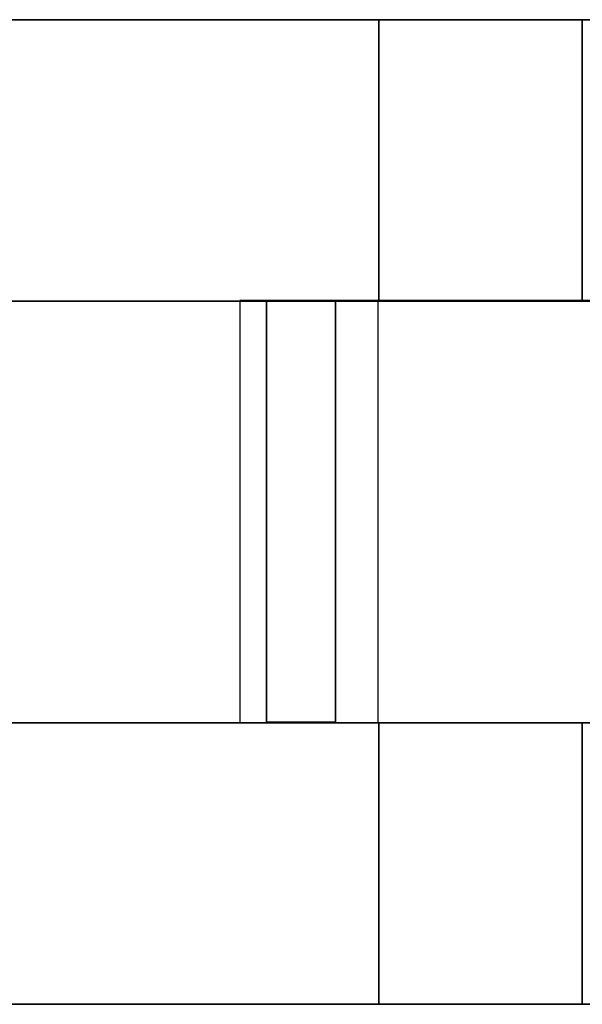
# Model space of a CAD drawing. Header units: millimetres. Extents: x -35 to 33166, y -35 to 31591.
# Tile 51 of 100: x 5687 to 5890, y 1653 to 2009. Entities that reach past the tile are written whole.
import ezdxf

# ---------------------------------------------------------------- set-up
doc = ezdxf.new("R2010")
doc.units = ezdxf.units.MM
doc.header["$LTSCALE"] = 25.4
doc.layers.get('0').update_dxf_attribs({"true_color": 0xffffff})
for name, color, linetype, true_color in [('end caps & lintels', 7, 'Continuous', 0xffa500), ('ICF - L1', 7, 'Continuous', 0xb4b464), ('ICF - L2', 7, 'Continuous', 0x64ff64)]:
    doc.layers.add(name, color=color, linetype=linetype, true_color=true_color)

# ---------------------------------------------------------------- blocks, each defined once
blk = doc.blocks.new('GF-WG03_LeftCap_6in_#1')
for p, q in [((0, 152.4), (0, 0)), ((50, 152.4), (0, 152.4)), ((50, 152.4, 457.2), (0, 152.4, 457.2)), ((0, 152.4, 457.2), (0, 0, 457.2)), ((0, 152.4), (0, 152.4, 457.2)), ((50, 0), (50, 152.4)), ((50, 0, 457.2), (50, 152.4, 457.2)), ((50, 152.4), (50, 152.4, 457.2)), ((0, 0), (50, 0)), ((0, 0, 457.2), (50, 0, 457.2)), ((0, 0), (0, 0, 457.2)), ((50, 0), (50, 0, 457.2))]:
    blk.add_line(p, q)
blk = doc.blocks.new('GF-WG03_LeftCap_6in_#2')
for p, q in [((0, 152.4), (0, 0)), ((50, 152.4), (0, 152.4)), ((50, 152.4, 457.2), (0, 152.4, 457.2)), ((0, 152.4, 457.2), (0, 0, 457.2)), ((0, 152.4), (0, 152.4, 457.2)), ((50, 0), (50, 152.4)), ((50, 0, 457.2), (50, 152.4, 457.2)), ((50, 152.4), (50, 152.4, 457.2)), ((0, 0), (50, 0)), ((0, 0, 457.2), (50, 0, 457.2)), ((0, 0), (0, 0, 457.2)), ((50, 0), (50, 0, 457.2))]:
    blk.add_line(p, q)
blk = doc.blocks.new('GF-WG03_LeftCap_6in_#3')
for p, q in [((0, 152.4), (0, 0)), ((50, 152.4), (0, 152.4)), ((50, 152.4, 457.2), (0, 152.4, 457.2)), ((0, 152.4, 457.2), (0, 0, 457.2)), ((0, 152.4), (0, 152.4, 457.2)), ((50, 0), (50, 152.4)), ((50, 0, 457.2), (50, 152.4, 457.2)), ((50, 152.4), (50, 152.4, 457.2)), ((0, 0), (50, 0)), ((0, 0, 457.2), (50, 0, 457.2)), ((0, 0), (0, 0, 457.2)), ((50, 0), (50, 0, 457.2))]:
    blk.add_line(p, q)
blk = doc.blocks.new('GF-WG03_LeftCap_6in_#4')
for p, q in [((0, 152.4), (0, 0)), ((50, 152.4), (0, 152.4)), ((50, 152.4, 457.2), (0, 152.4, 457.2)), ((0, 152.4, 457.2), (0, 0, 457.2)), ((0, 152.4), (0, 152.4, 457.2)), ((50, 0), (50, 152.4)), ((50, 0, 457.2), (50, 152.4, 457.2)), ((50, 152.4), (50, 152.4, 457.2)), ((0, 0), (50, 0)), ((0, 0, 457.2), (50, 0, 457.2)), ((0, 0), (0, 0, 457.2)), ((50, 0), (50, 0, 457.2))]:
    blk.add_line(p, q)
blk = doc.blocks.new('GF-WG03_LeftCap_6in_#5')
for p, q in [((0, 152.4), (0, 0)), ((50, 152.4), (0, 152.4)), ((50, 152.4, 271.2), (0, 152.4, 271.2)), ((0, 152.4, 271.2), (0, 0, 271.2)), ((0, 152.4), (0, 152.4, 271.2)), ((50, 0), (50, 152.4)), ((50, 0, 271.2), (50, 152.4, 271.2)), ((50, 152.4), (50, 152.4, 271.2)), ((0, 0), (50, 0)), ((0, 0, 271.2), (50, 0, 271.2)), ((0, 0), (0, 0, 271.2)), ((50, 0), (50, 0, 271.2))]:
    blk.add_line(p, q)
blk = doc.blocks.new('GF-WG03_HeadLintel_6in_#1')
for p, q in [((0, 152.4), (0, 0)), ((785, 152.4), (0, 152.4)), ((785, 152.4, 63), (0, 152.4, 63)), ((0, 152.4, 63), (0, 0, 63)), ((0, 152.4), (0, 152.4, 63)), ((0, 0), (785, 0)), ((0, 0, 63), (785, 0, 63)), ((0, 0), (0, 0, 63))]:
    blk.add_line(p, q)
blk = doc.blocks.new('GF-WG03_SillLintel_6in_#1')
for p, q in [((0, 152.4), (0, 0)), ((785, 152.4), (0, 152.4)), ((785, 152.4, 63), (0, 152.4, 63)), ((0, 152.4, 63), (0, 0, 63)), ((0, 152.4), (0, 152.4, 63)), ((0, 0), (785, 0)), ((0, 0, 63), (785, 0, 63)), ((0, 0), (0, 0, 63))]:
    blk.add_line(p, q)
blk = doc.blocks.new('FF-WF02_LeftCap_6in_#1')
for p, q in [((0, 152.4), (0, 0)), ((50, 152.4), (0, 152.4)), ((50, 152.4, 457.2), (0, 152.4, 457.2)), ((0, 152.4, 457.2), (0, 0, 457.2)), ((0, 152.4), (0, 152.4, 457.2)), ((50, 0), (50, 152.4)), ((50, 0, 457.2), (50, 152.4, 457.2)), ((50, 152.4), (50, 152.4, 457.2)), ((0, 0), (50, 0)), ((0, 0, 457.2), (50, 0, 457.2)), ((0, 0), (0, 0, 457.2)), ((50, 0), (50, 0, 457.2))]:
    blk.add_line(p, q)
blk = doc.blocks.new('FF-WF02_LeftCap_6in_#2')
for p, q in [((0, 152.4), (0, 0)), ((50, 152.4), (0, 152.4)), ((50, 152.4, 457.2), (0, 152.4, 457.2)), ((0, 152.4, 457.2), (0, 0, 457.2)), ((0, 152.4), (0, 152.4, 457.2)), ((50, 0), (50, 152.4)), ((50, 0, 457.2), (50, 152.4, 457.2)), ((50, 152.4), (50, 152.4, 457.2)), ((0, 0), (50, 0)), ((0, 0, 457.2), (50, 0, 457.2)), ((0, 0), (0, 0, 457.2)), ((50, 0), (50, 0, 457.2))]:
    blk.add_line(p, q)
blk = doc.blocks.new('FF-WF02_LeftCap_6in_#3')
for p, q in [((0, 152.4), (0, 0)), ((50, 152.4), (0, 152.4)), ((50, 152.4, 360.6), (0, 152.4, 360.6)), ((0, 152.4, 360.6), (0, 0, 360.6)), ((0, 152.4), (0, 152.4, 360.6)), ((50, 0), (50, 152.4)), ((50, 0, 360.6), (50, 152.4, 360.6)), ((50, 152.4), (50, 152.4, 360.6)), ((0, 0), (50, 0)), ((0, 0, 360.6), (50, 0, 360.6)), ((0, 0), (0, 0, 360.6)), ((50, 0), (50, 0, 360.6))]:
    blk.add_line(p, q)
blk = doc.blocks.new('FF-WF02_HeadLintel_6in_#1')
for p, q in [((0, 152.4), (0, 0)), ((785, 152.4), (0, 152.4)), ((785, 152.4, 63), (0, 152.4, 63)), ((0, 152.4, 63), (0, 0, 63)), ((0, 152.4), (0, 152.4, 63)), ((0, 0), (785, 0)), ((0, 0, 63), (785, 0, 63)), ((0, 0), (0, 0, 63))]:
    blk.add_line(p, q)
blk = doc.blocks.new('FF-WF02_SillLintel_6in_#1')
for p, q in [((0, 152.4), (0, 0)), ((785, 152.4), (0, 152.4)), ((785, 152.4, 63), (0, 152.4, 63)), ((0, 152.4, 63), (0, 0, 63)), ((0, 152.4), (0, 152.4, 63)), ((0, 0), (785, 0)), ((0, 0, 63), (785, 0, 63)), ((0, 0), (0, 0, 63))]:
    blk.add_line(p, q)
blk = doc.blocks.new('6XR35_90_C_Web')
for p, q in [((-76.07, -46.84, -12.5), (-76.07, 46.84, -12.5)), ((-76.07, 46.84, -12.5), (76.07, 46.84, -12.5)), ((76.07, 46.84, 12.5), (-76.07, 46.84, 12.5)), ((-76.07, 46.84, 12.5), (-76.07, -46.84, 12.5)), ((-76.07, 46.84, -12.5), (-76.07, 46.84, 12.5)), ((76.07, 46.84, -12.5), (76.07, -46.84, -12.5)), ((76.07, -46.84, 12.5), (76.07, 46.84, 12.5)), ((76.07, 46.84, 12.5), (76.07, 46.84, -12.5)), ((76.07, -46.84, -12.5), (-76.07, -46.84, -12.5)), ((-76.07, -46.84, 12.5), (76.07, -46.84, 12.5)), ((-76.07, -46.84, 12.5), (-76.07, -46.84, -12.5)), ((76.07, -46.84, -12.5), (76.07, -46.84, 12.5))]:
    blk.add_line(p, q)
blk = doc.blocks.new('Group7836')
for p, q in [((-1092.2, -254, 0), (-1092.2, -355.6, 0)), ((-1092.2, -355.6, 457.2), (-1092.2, -254, 457.2)), ((-1092.2, -254, 457.2), (-1092.2, -254, 0)), ((-1092.2, -254, 0), (-254, -254, 0)), ((-1092.2, -254, 457.2), (-254, -254, 457.2)), ((-1092.2, -355.6, 0), (-1092.2, -355.6, 457.2)), ((-355.6, -355.6, 0), (-1092.2, -355.6, 0)), ((-355.6, -355.6, 457.2), (-1092.2, -355.6, 457.2))]:
    blk.add_line(p, q)
blk = doc.blocks.new('Group7837')
for p, q in [((-1092.2, 0, 0), (-1092.2, -101.6, 0)), ((-1092.2, -101.6, 457.2), (-1092.2, 0, 457.2)), ((-1092.2, 0, 457.2), (-1092.2, 0, 0)), ((-1092.2, 0, 457.2), (0, 0, 457.2)), ((-1092.2, 0, 0), (0, 0, 0)), ((-1092.2, -101.6, 0), (-1092.2, -101.6, 457.2)), ((-227.79, -101.6, 0), (-1092.2, -101.6, 0)), ((-227.79, -101.6, 457.2), (-1092.2, -101.6, 457.2))]:
    blk.add_line(p, q)
blk = doc.blocks.new('6XR35_90_C_MSG#29')
for name in ['Group7837', 'Group7836']:
    blk.add_blockref(name, (0, 0))
at = {"extrusion": (1, -1.02405e-15, -1.15708e-14)}
blk.add_blockref('6XR35_90_C_Web', (-177.67, 97.84, -990.6), dxfattribs=at)
at = {"extrusion": (1, -1.02405e-15, 1.15708e-14)}
blk.add_blockref('6XR35_90_C_Web', (-177.67, 358.96, -990.6), dxfattribs=at)
blk = doc.blocks.new('Group8503')
for p, q in [((-1018.74, -355.6, 457.2), (-1018.74, -254, 457.2)), ((-1018.74, -254, 457.2), (-1018.74, -254, 0)), ((-1018.74, -254, 0), (-1018.74, -355.6, 0)), ((-1018.74, -254, 0), (-254, -254, 0)), ((-1018.74, -254, 457.2), (-254, -254, 457.2)), ((-1018.74, -355.6, 0), (-1018.74, -355.6, 457.2)), ((-1018.74, -355.6, 0), (-355.6, -355.6, 0)), ((-1018.74, -355.6, 457.2), (-355.6, -355.6, 457.2))]:
    blk.add_line(p, q)
blk = doc.blocks.new('Group8504')
for p, q in [((-1018.74, 0, 0), (-1018.74, -101.6, 0)), ((-1018.74, -101.6, 457.2), (-1018.74, 0, 457.2)), ((-1018.74, 0, 457.2), (-1018.74, 0, 0)), ((-1018.74, 0, 457.2), (0, 0, 457.2)), ((-1018.74, 0, 0), (0, 0, 0)), ((-1018.74, -101.6, 0), (-1018.74, -101.6, 457.2)), ((-1018.74, -101.6, 0), (-227.79, -101.6, 0)), ((-1018.74, -101.6, 457.2), (-227.79, -101.6, 457.2))]:
    blk.add_line(p, q)
blk = doc.blocks.new('6XR35_90_C_MSG#100')
for name in ['Group8504', 'Group8503']:
    blk.add_blockref(name, (0, 0))
blk = doc.blocks.new('Group#1511')
for p, q in [((-1018.74, -355.6, 457.2), (-1018.74, -254, 457.2)), ((-1018.74, -254, 457.2), (-1018.74, -254, 0)), ((-1018.74, -254, 0), (-1018.74, -355.6, 0)), ((-1018.74, -254, 0), (-254, -254, 0)), ((-1018.74, -254, 457.2), (-254, -254, 457.2)), ((-1018.74, -355.6, 0), (-1018.74, -355.6, 457.2)), ((-1018.74, -355.6, 0), (-355.6, -355.6, 0)), ((-1018.74, -355.6, 457.2), (-355.6, -355.6, 457.2))]:
    blk.add_line(p, q)
blk = doc.blocks.new('Group#1512')
for p, q in [((-1018.74, -101.6, 457.2), (-1018.74, 0, 457.2)), ((-1018.74, 0, 457.2), (-1018.74, 0, 0)), ((-1018.74, 0, 0), (-1018.74, -101.6, 0)), ((-1018.74, 0, 0), (0, 0, 0)), ((-1018.74, 0, 457.2), (0, 0, 457.2)), ((-1018.74, -101.6, 0), (-1018.74, -101.6, 457.2)), ((-1018.74, -101.6, 0), (-227.79, -101.6, 0)), ((-1018.74, -101.6, 457.2), (-227.79, -101.6, 457.2))]:
    blk.add_line(p, q)
blk = doc.blocks.new('6XR35_90_C_MSG#171')
for name in ['Group#1512', 'Group#1511']:
    blk.add_blockref(name, (0, 0))
blk = doc.blocks.new('Group#3564')
for p, q in [((-1092.2, -355.6, 181.8), (-1092.2, -254, 181.8)), ((-1092.2, -254, 181.8), (-1018.74, -254, 181.8)), ((-1092.2, -355.6, 457.2), (-1092.2, -254, 457.2)), ((-1092.2, -254, 181.8), (-1092.2, -254, 457.2)), ((-1092.2, -254, 457.2), (-254, -254, 457.2)), ((-1018.74, -355.6, 181.8), (-1018.74, -254, 181.8)), ((-1018.74, -254, 181.8), (-1018.74, -254, 0)), ((-1018.74, -254, 0), (-1018.74, -355.6, 0)), ((-1018.74, -254, 0), (-254, -254, 0)), ((-1018.74, -355.6, 181.8), (-1092.2, -355.6, 181.8)), ((-355.6, -355.6, 457.2), (-1092.2, -355.6, 457.2)), ((-1092.2, -355.6, 457.2), (-1092.2, -355.6, 181.8)), ((-1018.74, -355.6, 0), (-1018.74, -355.6, 181.8)), ((-1018.74, -355.6, 0), (-355.6, -355.6, 0))]:
    blk.add_line(p, q)
blk = doc.blocks.new('Group#3565')
for p, q in [((-1092.2, -101.6, 181.8), (-1092.2, 0, 181.8)), ((-1092.2, 0, 181.8), (-1018.74, 0, 181.8)), ((-1092.2, 0, 181.8), (-1092.2, 0, 457.2)), ((-1092.2, 0, 457.2), (0, 0, 457.2)), ((-1092.2, -101.6, 457.2), (-1092.2, 0, 457.2)), ((-1018.74, -101.6, 181.8), (-1018.74, 0, 181.8)), ((-1018.74, 0, 181.8), (-1018.74, 0, 0)), ((-1018.74, 0, 0), (-1018.74, -101.6, 0)), ((-1018.74, 0, 0), (0, 0, 0)), ((-1018.74, -101.6, 181.8), (-1092.2, -101.6, 181.8)), ((-227.79, -101.6, 457.2), (-1092.2, -101.6, 457.2)), ((-1092.2, -101.6, 457.2), (-1092.2, -101.6, 181.8)), ((-1018.74, -101.6, 0), (-1018.74, -101.6, 181.8)), ((-1018.74, -101.6, 0), (-227.79, -101.6, 0))]:
    blk.add_line(p, q)
blk = doc.blocks.new('6XR35_90_C_MSG#240')
for name in ['Group#3565', 'Group#3564']:
    blk.add_blockref(name, (0, 0))
at = {"extrusion": (1, -1.02405e-15, 1.15708e-14)}
blk.add_blockref('6XR35_90_C_Web', (-177.67, 358.96, -990.6), dxfattribs=at)
blk = doc.blocks.new('Group4261')
for p, q in [((-101.6, 659.275, 457.2), (-101.6, 0, 457.2)), ((-101.6, 659.275), (-101.6, 0)), ((0, 0), (0, 659.275)), ((0, 659.275, 457.2), (0, 0, 457.2))]:
    blk.add_line(p, q)
blk = doc.blocks.new('Group4262')
for p, q in [((-355.6, 0, 457.2), (-355.6, 659.275, 457.2)), ((-355.6, 659.275), (-355.6, 0)), ((-254, 0, 457.2), (-254, 659.275, 457.2)), ((-254, 0), (-254, 659.275))]:
    blk.add_line(p, q)
blk = doc.blocks.new('Group4265')
for p, q in [((-101.6, 317.3, 51), (-253.75, 317.3, 51)), ((-253.75, 317.3, 51), (-253.75, 317.3, 144.68)), ((-253.75, 317.3, 144.68), (-101.6, 317.3, 144.68)), ((-253.75, 292.3, 51), (-253.75, 317.3, 51)), ((-253.75, 317.3, 144.68), (-253.75, 292.3, 144.68)), ((-101.6, 317.3, 144.68), (-101.6, 317.3, 51)), ((-101.6, 317.3, 51), (-101.6, 292.3, 51)), ((-101.6, 292.3, 144.68), (-101.6, 317.3, 144.68)), ((-101.6, 292.3, 144.68), (-253.75, 292.3, 144.68)), ((-253.75, 292.3, 144.68), (-253.75, 292.3, 51)), ((-253.75, 292.3, 51), (-101.6, 292.3, 51)), ((-101.6, 292.3, 51), (-101.6, 292.3, 144.68))]:
    blk.add_line(p, q)
blk = doc.blocks.new('Group4266')
for p, q in [((-101.6, 317.3, 312.12), (-253.75, 317.3, 312.12)), ((-253.75, 317.3, 312.12), (-253.75, 317.3, 405.8)), ((-253.75, 317.3, 405.8), (-101.6, 317.3, 405.8)), ((-253.75, 292.3, 312.12), (-253.75, 317.3, 312.12)), ((-253.75, 317.3, 405.8), (-253.75, 292.3, 405.8)), ((-101.6, 317.3, 405.8), (-101.6, 317.3, 312.12)), ((-101.6, 317.3, 312.12), (-101.6, 292.3, 312.12)), ((-101.6, 292.3, 405.8), (-101.6, 317.3, 405.8)), ((-101.6, 292.3, 405.8), (-253.75, 292.3, 405.8)), ((-253.75, 292.3, 405.8), (-253.75, 292.3, 312.12)), ((-253.75, 292.3, 312.12), (-101.6, 292.3, 312.12)), ((-101.6, 292.3, 312.12), (-101.6, 292.3, 405.8))]:
    blk.add_line(p, q)
blk = doc.blocks.new('6XR35_96_S_CUT_26_0')
for name in ['Group4262', 'Group4261', 'Group4265', 'Group4266']:
    blk.add_blockref(name, (0, 0))
blk = doc.blocks.new('Group8293')
for p, q in [((-101.6, 659.28, 367.8), (-101.6, 332.94, 367.8)), ((-101.6, 0, 0), (-101.6, 659.28, 0)), ((0, 332.94, 367.8), (0, 659.28, 367.8)), ((0, 0, 0), (0, 659.28, 0)), ((-101.6, 332.94, 457.2), (0, 332.94, 457.2)), ((0, 332.94, 367.8), (-101.6, 332.94, 367.8)), ((-101.6, 332.94, 367.8), (-101.6, 332.94, 457.2)), ((-101.6, 0, 457.2), (-101.6, 332.94, 457.2)), ((0, 332.94, 457.2), (0, 332.94, 367.8)), ((0, 0, 457.2), (0, 332.94, 457.2))]:
    blk.add_line(p, q)
blk = doc.blocks.new('Group8294')
for p, q in [((-355.6, 659.28, 367.8), (-355.6, 332.94, 367.8)), ((-355.6, 0, 0), (-355.6, 659.28, 0)), ((-254, 332.94, 367.8), (-254, 659.28, 367.8)), ((-254, 0, 0), (-254, 659.28, 0)), ((-355.6, 332.94, 457.2), (-254, 332.94, 457.2)), ((-254, 332.94, 367.8), (-355.6, 332.94, 367.8)), ((-355.6, 332.94, 367.8), (-355.6, 332.94, 457.2)), ((-355.6, 0, 457.2), (-355.6, 332.94, 457.2)), ((-254, 332.94, 457.2), (-254, 332.94, 367.8)), ((-254, 0, 457.2), (-254, 332.94, 457.2))]:
    blk.add_line(p, q)
blk = doc.blocks.new('Group8296')
for p, q in [((-101.6, 317.3, 51), (-253.75, 317.3, 51)), ((-253.75, 317.3, 51), (-253.75, 317.3, 144.68)), ((-253.75, 317.3, 144.68), (-101.6, 317.3, 144.68)), ((-253.75, 292.3, 51), (-253.75, 317.3, 51)), ((-253.75, 317.3, 144.68), (-253.75, 292.3, 144.68)), ((-101.6, 317.3, 144.68), (-101.6, 317.3, 51)), ((-101.6, 317.3, 51), (-101.6, 292.3, 51)), ((-101.6, 292.3, 144.68), (-101.6, 317.3, 144.68)), ((-101.6, 292.3, 144.68), (-253.75, 292.3, 144.68)), ((-253.75, 292.3, 144.68), (-253.75, 292.3, 51)), ((-253.75, 292.3, 51), (-101.6, 292.3, 51)), ((-101.6, 292.3, 51), (-101.6, 292.3, 144.68))]:
    blk.add_line(p, q)
blk = doc.blocks.new('6XR35_96_S_CUT_26_0_MSG')
for name in ['Group8294', 'Group8293', 'Group8296']:
    blk.add_blockref(name, (0, 0))
blk = doc.blocks.new('Group8766')
for p, q in [((-101.6, 332.94, 0), (-101.6, 332.94, 457.2)), ((-101.6, 332.94, 457.2), (0, 332.94, 457.2)), ((0, 332.94, 0), (-101.6, 332.94, 0)), ((-101.6, 0, 0), (-101.6, 332.94, 0)), ((-101.6, 0, 457.2), (-101.6, 332.94, 457.2)), ((0, 332.94, 457.2), (0, 332.94, 0)), ((0, 0, 0), (0, 332.94, 0)), ((0, 0, 457.2), (0, 332.94, 457.2)), ((-101.6, 0, 0), (0, 0, 0)), ((0, 0, 457.2), (-101.6, 0, 457.2)), ((-101.6, 0, 457.2), (-101.6, 0, 0)), ((0, 0, 457.2), (0, 0, 0))]:
    blk.add_line(p, q)
blk = doc.blocks.new('Group8767')
for p, q in [((-355.6, 332.94, 0), (-355.6, 332.94, 457.2)), ((-355.6, 332.94, 457.2), (-254, 332.94, 457.2)), ((-254, 332.94, 0), (-355.6, 332.94, 0)), ((-355.6, 0, 0), (-355.6, 332.94, 0)), ((-355.6, 0, 457.2), (-355.6, 332.94, 457.2)), ((-254, 332.94, 457.2), (-254, 332.94, 0)), ((-254, 0, 0), (-254, 332.94, 0)), ((-254, 0, 457.2), (-254, 332.94, 457.2)), ((-355.6, 0, 0), (-254, 0, 0)), ((-254, 0, 457.2), (-355.6, 0, 457.2)), ((-355.6, 0, 457.2), (-355.6, 0, 0)), ((-254, 0, 457.2), (-254, 0, 0))]:
    blk.add_line(p, q)
blk = doc.blocks.new('Group8770')
for p, q in [((-101.6, 114.1, 51), (-253.75, 114.1, 51)), ((-253.75, 114.1, 51), (-253.75, 114.1, 144.68)), ((-253.75, 114.1, 144.68), (-101.6, 114.1, 144.68)), ((-253.75, 89.1, 51), (-253.75, 114.1, 51)), ((-253.75, 114.1, 144.68), (-253.75, 89.1, 144.68)), ((-101.6, 114.1, 144.68), (-101.6, 114.1, 51)), ((-101.6, 114.1, 51), (-101.6, 89.1, 51)), ((-101.6, 89.1, 144.68), (-101.6, 114.1, 144.68)), ((-101.6, 89.1, 144.68), (-253.75, 89.1, 144.68)), ((-253.75, 89.1, 144.68), (-253.75, 89.1, 51)), ((-253.75, 89.1, 51), (-101.6, 89.1, 51)), ((-101.6, 89.1, 51), (-101.6, 89.1, 144.68))]:
    blk.add_line(p, q)
blk = doc.blocks.new('Group8771')
for p, q in [((-101.6, 114.1, 312.12), (-253.75, 114.1, 312.12)), ((-253.75, 114.1, 312.12), (-253.75, 114.1, 405.8)), ((-253.75, 114.1, 405.8), (-101.6, 114.1, 405.8)), ((-253.75, 89.1, 312.12), (-253.75, 114.1, 312.12)), ((-253.75, 114.1, 405.8), (-253.75, 89.1, 405.8)), ((-101.6, 114.1, 405.8), (-101.6, 114.1, 312.12)), ((-101.6, 114.1, 312.12), (-101.6, 89.1, 312.12)), ((-101.6, 89.1, 405.8), (-101.6, 114.1, 405.8)), ((-101.6, 89.1, 405.8), (-253.75, 89.1, 405.8)), ((-253.75, 89.1, 405.8), (-253.75, 89.1, 312.12)), ((-253.75, 89.1, 312.12), (-101.6, 89.1, 312.12)), ((-101.6, 89.1, 312.12), (-101.6, 89.1, 405.8))]:
    blk.add_line(p, q)
blk = doc.blocks.new('6XR35_96_S_CUT_26_0_MSG#2')
for name in ['Group8767', 'Group8766', 'Group8770', 'Group8771']:
    blk.add_blockref(name, (0, 0))
blk = doc.blocks.new('Group#3460')
for p, q in [((-101.6, 332.94, 0), (-101.6, 332.94, 457.2)), ((-101.6, 332.94, 457.2), (0, 332.94, 457.2)), ((0, 332.94, 0), (-101.6, 332.94, 0)), ((-101.6, 0, 0), (-101.6, 332.94, 0)), ((-101.6, 0, 457.2), (-101.6, 332.94, 457.2)), ((0, 332.94, 457.2), (0, 332.94, 0)), ((0, 0, 0), (0, 332.94, 0)), ((0, 0, 457.2), (0, 332.94, 457.2)), ((-101.6, 0, 0), (0, 0, 0)), ((0, 0, 457.2), (-101.6, 0, 457.2)), ((-101.6, 0, 457.2), (-101.6, 0, 0)), ((0, 0, 457.2), (0, 0, 0))]:
    blk.add_line(p, q)
blk = doc.blocks.new('Group#3461')
for p, q in [((-355.6, 332.94, 0), (-355.6, 332.94, 457.2)), ((-355.6, 332.94, 457.2), (-254, 332.94, 457.2)), ((-254, 332.94, 0), (-355.6, 332.94, 0)), ((-355.6, 0, 0), (-355.6, 332.94, 0)), ((-355.6, 0, 457.2), (-355.6, 332.94, 457.2)), ((-254, 332.94, 457.2), (-254, 332.94, 0)), ((-254, 0, 0), (-254, 332.94, 0)), ((-254, 0, 457.2), (-254, 332.94, 457.2)), ((-355.6, 0, 0), (-254, 0, 0)), ((-254, 0, 457.2), (-355.6, 0, 457.2)), ((-355.6, 0, 457.2), (-355.6, 0, 0)), ((-254, 0, 457.2), (-254, 0, 0))]:
    blk.add_line(p, q)
blk = doc.blocks.new('Group#3464')
for p, q in [((-101.6, 114.1, 51), (-253.75, 114.1, 51)), ((-253.75, 114.1, 51), (-253.75, 114.1, 144.68)), ((-253.75, 114.1, 144.68), (-101.6, 114.1, 144.68)), ((-253.75, 89.1, 51), (-253.75, 114.1, 51)), ((-253.75, 114.1, 144.68), (-253.75, 89.1, 144.68)), ((-101.6, 114.1, 144.68), (-101.6, 114.1, 51)), ((-101.6, 114.1, 51), (-101.6, 89.1, 51)), ((-101.6, 89.1, 144.68), (-101.6, 114.1, 144.68)), ((-101.6, 89.1, 144.68), (-253.75, 89.1, 144.68)), ((-253.75, 89.1, 144.68), (-253.75, 89.1, 51)), ((-253.75, 89.1, 51), (-101.6, 89.1, 51)), ((-101.6, 89.1, 51), (-101.6, 89.1, 144.68))]:
    blk.add_line(p, q)
blk = doc.blocks.new('Group#3465')
for p, q in [((-101.6, 114.1, 312.12), (-253.75, 114.1, 312.12)), ((-253.75, 114.1, 312.12), (-253.75, 114.1, 405.8)), ((-253.75, 114.1, 405.8), (-101.6, 114.1, 405.8)), ((-253.75, 89.1, 312.12), (-253.75, 114.1, 312.12)), ((-253.75, 114.1, 405.8), (-253.75, 89.1, 405.8)), ((-101.6, 114.1, 405.8), (-101.6, 114.1, 312.12)), ((-101.6, 114.1, 312.12), (-101.6, 89.1, 312.12)), ((-101.6, 89.1, 405.8), (-101.6, 114.1, 405.8)), ((-101.6, 89.1, 405.8), (-253.75, 89.1, 405.8)), ((-253.75, 89.1, 405.8), (-253.75, 89.1, 312.12)), ((-253.75, 89.1, 312.12), (-101.6, 89.1, 312.12)), ((-101.6, 89.1, 312.12), (-101.6, 89.1, 405.8))]:
    blk.add_line(p, q)
blk = doc.blocks.new('6XR35_96_S_CUT_26_0_MSG#4')
for name in ['Group#3461', 'Group#3460', 'Group#3464', 'Group#3465']:
    blk.add_blockref(name, (0, 0))
blk = doc.blocks.new('Group#3795')
for p, q in [((-101.6, 0, 181.8), (-101.6, 254, 181.8)), ((-101.6, 254, 181.8), (0, 254, 181.8)), ((-101.6, 254, 457.2), (-101.6, 0, 457.2)), ((-101.6, 254, 181.8), (-101.6, 254, 457.2)), ((0, 254, 457.2), (-101.6, 254, 457.2)), ((0, 254, 181.8), (0, 0, 181.8)), ((0, 254, 457.2), (0, 0, 457.2)), ((0, 254, 181.8), (0, 254, 457.2)), ((0, 0, 181.8), (-101.6, 0, 181.8)), ((-101.6, 0, 181.8), (-101.6, 0, 457.2)), ((0, 0, 457.2), (-101.6, 0, 457.2)), ((0, 0, 181.8), (0, 0, 457.2))]:
    blk.add_line(p, q)
blk = doc.blocks.new('Group#3796')
for p, q in [((-355.6, 0, 181.8), (-355.6, 254, 181.8)), ((-355.6, 254, 181.8), (-254, 254, 181.8)), ((-355.6, 254, 457.2), (-355.6, 0, 457.2)), ((-355.6, 254, 181.8), (-355.6, 254, 457.2)), ((-254, 254, 457.2), (-355.6, 254, 457.2)), ((-254, 254, 181.8), (-254, 0, 181.8)), ((-254, 254, 457.2), (-254, 0, 457.2)), ((-254, 254, 181.8), (-254, 254, 457.2)), ((-254, 0, 181.8), (-355.6, 0, 181.8)), ((-355.6, 0, 181.8), (-355.6, 0, 457.2)), ((-254, 0, 457.2), (-355.6, 0, 457.2)), ((-254, 0, 181.8), (-254, 0, 457.2))]:
    blk.add_line(p, q)
blk = doc.blocks.new('Group#3797')
for p, q in [((-101.6, 114.1, 312.12), (-253.75, 114.1, 312.12)), ((-253.75, 114.1, 312.12), (-253.75, 114.1, 405.8)), ((-253.75, 114.1, 405.8), (-101.6, 114.1, 405.8)), ((-253.75, 89.1, 312.12), (-253.75, 114.1, 312.12)), ((-253.75, 114.1, 405.8), (-253.75, 89.1, 405.8)), ((-101.6, 114.1, 405.8), (-101.6, 114.1, 312.12)), ((-101.6, 114.1, 312.12), (-101.6, 89.1, 312.12)), ((-101.6, 89.1, 405.8), (-101.6, 114.1, 405.8)), ((-101.6, 89.1, 405.8), (-253.75, 89.1, 405.8)), ((-253.75, 89.1, 405.8), (-253.75, 89.1, 312.12)), ((-253.75, 89.1, 312.12), (-101.6, 89.1, 312.12)), ((-101.6, 89.1, 312.12), (-101.6, 89.1, 405.8))]:
    blk.add_line(p, q)
blk = doc.blocks.new('6XR35_96_S_CUT_10_0_MSG#1')
for name in ['Group#3796', 'Group#3795', 'Group#3797']:
    blk.add_blockref(name, (0, 0))
blk = doc.blocks.new('Group3573')
at = {"layer": 'ICF - L1', "extrusion": (0, 0, -1), "zscale": -1}
for name, p, rotation in [('6XR35_90_C_MSG#29', (-4797.51, 2008.52, 100), 360), ('6XR35_90_C_MSG#100', (-4797.51, 2008.52, -814.4), 360), ('6XR35_90_C_MSG#171', (-4797.51, 2008.52, -1728.8), 360), ('6XR35_90_C_MSG#240', (-4797.51, 2008.52, -2643.2), 360), ('6XR35_96_S_CUT_26_0', (-5483.31, 2008.52, -3100.4), 90), ('6XR35_96_S_CUT_26_0_MSG', (-5483.31, 2008.52, -357.2), 90), ('6XR35_96_S_CUT_26_0_MSG#2', (-5483.31, 2008.52, -1271.6), 90), ('6XR35_96_S_CUT_26_0_MSG#4', (-5483.31, 2008.52, -2186), 90), ('6XR35_96_S_CUT_10_0_MSG#1', (-5889.71, 2008.52, -2643.2), 90)]:
    blk.add_blockref(name, p, dxfattribs=dict(at, rotation=rotation))
blk = doc.blocks.new('Group9575')
for p, q in [((-101.6, 660.4, 235.2), (-101.6, 332.94, 235.2)), ((-101.6, 0, 0), (-101.6, 660.4, 0)), ((0, 332.94, 235.2), (0, 660.4, 235.2)), ((0, 0, 0), (0, 660.4, 0)), ((-101.6, 332.94, 235.2), (0, 332.94, 235.2)), ((-101.6, 332.94, 457.2), (0, 332.94, 457.2)), ((-101.6, 332.94, 235.2), (-101.6, 332.94, 457.2)), ((-101.6, 0, 457.2), (-101.6, 332.94, 457.2)), ((0, 332.94, 457.2), (0, 332.94, 235.2)), ((0, 0, 457.2), (0, 332.94, 457.2))]:
    blk.add_line(p, q)
blk = doc.blocks.new('Group9576')
for p, q in [((-355.6, 660.4, 235.2), (-355.6, 332.94, 235.2)), ((-355.6, 0, 0), (-355.6, 660.4, 0)), ((-254, 332.94, 235.2), (-254, 660.4, 235.2)), ((-254, 0, 0), (-254, 660.4, 0)), ((-355.6, 332.94, 457.2), (-254, 332.94, 457.2)), ((-254, 332.94, 235.2), (-355.6, 332.94, 235.2)), ((-355.6, 332.94, 235.2), (-355.6, 332.94, 457.2)), ((-355.6, 0, 457.2), (-355.6, 332.94, 457.2)), ((-254, 332.94, 457.2), (-254, 332.94, 235.2)), ((-254, 0, 457.2), (-254, 332.94, 457.2))]:
    blk.add_line(p, q)
blk = doc.blocks.new('Group9578')
for p, q in [((-101.6, 317.3, 51), (-253.75, 317.3, 51)), ((-253.75, 317.3, 51), (-253.75, 317.3, 144.68)), ((-253.75, 317.3, 144.68), (-101.6, 317.3, 144.68)), ((-253.75, 292.3, 51), (-253.75, 317.3, 51)), ((-253.75, 317.3, 144.68), (-253.75, 292.3, 144.68)), ((-101.6, 317.3, 144.68), (-101.6, 317.3, 51)), ((-101.6, 317.3, 51), (-101.6, 292.3, 51)), ((-101.6, 292.3, 144.68), (-101.6, 317.3, 144.68)), ((-101.6, 292.3, 144.68), (-253.75, 292.3, 144.68)), ((-253.75, 292.3, 144.68), (-253.75, 292.3, 51)), ((-253.75, 292.3, 51), (-101.6, 292.3, 51)), ((-101.6, 292.3, 51), (-101.6, 292.3, 144.68))]:
    blk.add_line(p, q)
blk = doc.blocks.new('6XR35_96_S#1_CUT_26_0_MSG')
for name in ['Group9576', 'Group9575', 'Group9578']:
    blk.add_blockref(name, (0, 0))
blk = doc.blocks.new('Group9935')
for p, q in [((-101.6, 332.94, 0), (-101.6, 332.94, 457.2)), ((-101.6, 332.94, 457.2), (0, 332.94, 457.2)), ((0, 332.94, 0), (-101.6, 332.94, 0)), ((-101.6, 0, 0), (-101.6, 332.94, 0)), ((-101.6, 0, 457.2), (-101.6, 332.94, 457.2)), ((0, 332.94, 457.2), (0, 332.94, 0)), ((0, 0, 0), (0, 332.94, 0)), ((0, 0, 457.2), (0, 332.94, 457.2)), ((-101.6, 0, 0), (0, 0, 0)), ((0, 0, 457.2), (-101.6, 0, 457.2)), ((-101.6, 0, 457.2), (-101.6, 0, 0)), ((0, 0, 457.2), (0, 0, 0))]:
    blk.add_line(p, q)
blk = doc.blocks.new('Group9936')
for p, q in [((-355.6, 332.94, 0), (-355.6, 332.94, 457.2)), ((-355.6, 332.94, 457.2), (-254, 332.94, 457.2)), ((-254, 332.94, 0), (-355.6, 332.94, 0)), ((-355.6, 0, 0), (-355.6, 332.94, 0)), ((-355.6, 0, 457.2), (-355.6, 332.94, 457.2)), ((-254, 332.94, 457.2), (-254, 332.94, 0)), ((-254, 0, 0), (-254, 332.94, 0)), ((-254, 0, 457.2), (-254, 332.94, 457.2)), ((-355.6, 0, 0), (-254, 0, 0)), ((-254, 0, 457.2), (-355.6, 0, 457.2)), ((-355.6, 0, 457.2), (-355.6, 0, 0)), ((-254, 0, 457.2), (-254, 0, 0))]:
    blk.add_line(p, q)
blk = doc.blocks.new('Group9939')
for p, q in [((-101.6, 114.1, 51), (-253.75, 114.1, 51)), ((-253.75, 114.1, 51), (-253.75, 114.1, 144.68)), ((-253.75, 114.1, 144.68), (-101.6, 114.1, 144.68)), ((-253.75, 89.1, 51), (-253.75, 114.1, 51)), ((-253.75, 114.1, 144.68), (-253.75, 89.1, 144.68)), ((-101.6, 114.1, 144.68), (-101.6, 114.1, 51)), ((-101.6, 114.1, 51), (-101.6, 89.1, 51)), ((-101.6, 89.1, 144.68), (-101.6, 114.1, 144.68)), ((-101.6, 89.1, 144.68), (-253.75, 89.1, 144.68)), ((-253.75, 89.1, 144.68), (-253.75, 89.1, 51)), ((-253.75, 89.1, 51), (-101.6, 89.1, 51)), ((-101.6, 89.1, 51), (-101.6, 89.1, 144.68))]:
    blk.add_line(p, q)
blk = doc.blocks.new('Group9940')
for p, q in [((-101.6, 114.1, 312.12), (-253.75, 114.1, 312.12)), ((-253.75, 114.1, 312.12), (-253.75, 114.1, 405.8)), ((-253.75, 114.1, 405.8), (-101.6, 114.1, 405.8)), ((-253.75, 89.1, 312.12), (-253.75, 114.1, 312.12)), ((-253.75, 114.1, 405.8), (-253.75, 89.1, 405.8)), ((-101.6, 114.1, 405.8), (-101.6, 114.1, 312.12)), ((-101.6, 114.1, 312.12), (-101.6, 89.1, 312.12)), ((-101.6, 89.1, 405.8), (-101.6, 114.1, 405.8)), ((-101.6, 89.1, 405.8), (-253.75, 89.1, 405.8)), ((-253.75, 89.1, 405.8), (-253.75, 89.1, 312.12)), ((-253.75, 89.1, 312.12), (-101.6, 89.1, 312.12)), ((-101.6, 89.1, 312.12), (-101.6, 89.1, 405.8))]:
    blk.add_line(p, q)
blk = doc.blocks.new('6XR35_96_S#1_CUT_26_0_MSG#2')
for name in ['Group9936', 'Group9935', 'Group9939', 'Group9940']:
    blk.add_blockref(name, (0, 0))
blk = doc.blocks.new('Group#4784')
for p, q in [((-1018.74, -355.6, 457.2), (-1018.74, -254, 457.2)), ((-1018.74, -254, 457.2), (-1018.74, -254, 0)), ((-1018.74, -254, 0), (-1018.74, -355.6, 0)), ((-1018.74, -254, 0), (-254, -254, 0)), ((-1018.74, -254, 457.2), (-254, -254, 457.2)), ((-1018.74, -355.6, 0), (-1018.74, -355.6, 457.2)), ((-1018.74, -355.6, 0), (-355.6, -355.6, 0)), ((-1018.74, -355.6, 457.2), (-355.6, -355.6, 457.2))]:
    blk.add_line(p, q)
blk = doc.blocks.new('Group#4785')
for p, q in [((-1018.74, -101.6, 457.2), (-1018.74, 0, 457.2)), ((-1018.74, 0, 457.2), (-1018.74, 0, 0)), ((-1018.74, 0, 0), (-1018.74, -101.6, 0)), ((-1018.74, 0, 0), (0, 0, 0)), ((-1018.74, 0, 457.2), (0, 0, 457.2)), ((-1018.74, -101.6, 0), (-1018.74, -101.6, 457.2)), ((-1018.74, -101.6, 0), (-227.79, -101.6, 0)), ((-1018.74, -101.6, 457.2), (-227.79, -101.6, 457.2))]:
    blk.add_line(p, q)
blk = doc.blocks.new('6XR35_90_C#3_MSG#47')
for name in ['Group#4785', 'Group#4784']:
    blk.add_blockref(name, (0, 0))
blk = doc.blocks.new('Group#3771')
for p, q in [((-1092.2, -254, 0), (-1092.2, -355.6, 0)), ((-1092.2, -254, 0), (-254, -254, 0)), ((-1092.2, -254, 457.2), (-254, -254, 457.2)), ((-1092.2, -355.6, 457.2), (-1092.2, -254, 457.2)), ((-1092.2, -254, 457.2), (-1092.2, -254, 0)), ((-355.6, -355.6, 0), (-1092.2, -355.6, 0)), ((-355.6, -355.6, 457.2), (-1092.2, -355.6, 457.2)), ((-1092.2, -355.6, 0), (-1092.2, -355.6, 457.2))]:
    blk.add_line(p, q)
blk = doc.blocks.new('Group#3772')
for p, q in [((-1092.2, 0, 0), (-1092.2, -101.6, 0)), ((-1092.2, -101.6, 457.2), (-1092.2, 0, 457.2)), ((-1092.2, 0, 457.2), (-1092.2, 0, 0)), ((-1092.2, 0, 457.2), (0, 0, 457.2)), ((-1092.2, 0, 0), (0, 0, 0)), ((-1092.2, -101.6, 0), (-1092.2, -101.6, 457.2)), ((-227.79, -101.6, 0), (-1092.2, -101.6, 0)), ((-227.79, -101.6, 457.2), (-1092.2, -101.6, 457.2))]:
    blk.add_line(p, q)
blk = doc.blocks.new('6XR35_90_C#3_MSG#14')
for name in ['Group#3772', 'Group#3771']:
    blk.add_blockref(name, (0, 0))
at = {"extrusion": (1, -1.02405e-15, -1.15708e-14)}
blk.add_blockref('6XR35_90_C_Web', (-177.67, 97.84, -990.6), dxfattribs=at)
at = {"extrusion": (1, -1.02405e-15, 1.15708e-14)}
blk.add_blockref('6XR35_90_C_Web', (-177.67, 358.96, -990.6), dxfattribs=at)
blk = doc.blocks.new('Group10008')
for p, q in [((-1092.2, -355.6, 138.6), (-1092.2, -254, 138.6)), ((-1092.2, -254, 138.6), (-1018.74, -254, 138.6)), ((-1092.2, -254, 457.2), (-254, -254, 457.2)), ((-1092.2, -355.6, 457.2), (-1092.2, -254, 457.2)), ((-1092.2, -254, 138.6), (-1092.2, -254, 457.2)), ((-1018.74, -355.6, 138.6), (-1018.74, -254, 138.6)), ((-1018.74, -254, 138.6), (-1018.74, -254, 0)), ((-1018.74, -254, 0), (-1018.74, -355.6, 0)), ((-1018.74, -254, 0), (-254, -254, 0)), ((-1018.74, -355.6, 138.6), (-1092.2, -355.6, 138.6)), ((-355.6, -355.6, 457.2), (-1092.2, -355.6, 457.2)), ((-1092.2, -355.6, 457.2), (-1092.2, -355.6, 138.6)), ((-1018.74, -355.6, 0), (-1018.74, -355.6, 138.6)), ((-1018.74, -355.6, 0), (-355.6, -355.6, 0))]:
    blk.add_line(p, q)
blk = doc.blocks.new('Group#4817')
for p, q in [((-1092.2, -101.6, 138.6), (-1092.2, 0, 138.6)), ((-1092.2, 0, 138.6), (-1018.74, 0, 138.6)), ((-1092.2, 0, 138.6), (-1092.2, 0, 457.2)), ((-1092.2, 0, 457.2), (0, 0, 457.2)), ((-1092.2, -101.6, 457.2), (-1092.2, 0, 457.2)), ((-1018.74, 0, 0), (-1018.74, -101.6, 0)), ((-1018.74, -101.6, 138.6), (-1018.74, 0, 138.6)), ((-1018.74, 0, 138.6), (-1018.74, 0, 0)), ((-1018.74, 0, 0), (0, 0, 0)), ((-1018.74, -101.6, 138.6), (-1092.2, -101.6, 138.6)), ((-227.79, -101.6, 457.2), (-1092.2, -101.6, 457.2)), ((-1092.2, -101.6, 457.2), (-1092.2, -101.6, 138.6)), ((-1018.74, -101.6, 0), (-1018.74, -101.6, 138.6)), ((-1018.74, -101.6, 0), (-227.79, -101.6, 0))]:
    blk.add_line(p, q)
blk = doc.blocks.new('6XR35_90_C#3_MSG#67')
for name in ['Group#4817', 'Group10008']:
    blk.add_blockref(name, (0, 0))
at = {"extrusion": (1, -1.02405e-15, 1.15708e-14)}
blk.add_blockref('6XR35_90_C_Web', (-177.67, 358.96, -990.6), dxfattribs=at)
blk = doc.blocks.new('Group10416')
for p, q in [((-254, -254, 124.2), (-1092.2, -254, 124.2)), ((-1092.2, -254, 124.2), (-1092.2, -355.6, 124.2)), ((-1092.2, -254, 0), (-1092.2, -254, 124.2)), ((-1092.2, -254, 0), (-1092.2, -355.6, 0)), ((-254, -254, 0), (-1092.2, -254, 0)), ((-1092.2, -355.6, 124.2), (-355.6, -355.6, 124.2)), ((-1092.2, -355.6, 0), (-1092.2, -355.6, 124.2)), ((-355.6, -355.6, 0), (-1092.2, -355.6, 0))]:
    blk.add_line(p, q)
blk = doc.blocks.new('Group10417')
for p, q in [((0, 0, 124.2), (-1092.2, 0, 124.2)), ((-1092.2, 0, 124.2), (-1092.2, -101.6, 124.2)), ((-1092.2, 0, 124.2), (-1092.2, 0, 0)), ((-1092.2, 0, 0), (-1092.2, -101.6, 0)), ((-1092.2, 0, 0), (0, 0, 0)), ((-1092.2, -101.6, 124.2), (-227.79, -101.6, 124.2)), ((-1092.2, -101.6, 0), (-1092.2, -101.6, 124.2)), ((-1092.2, -101.6, 0), (-227.79, -101.6, 0))]:
    blk.add_line(p, q)
blk = doc.blocks.new('Group10418')
for p, q in [((-76.07, 26.36, 12.5), (76.07, 26.36, 12.5)), ((76.07, 26.36, -12.5), (-76.07, 26.36, -12.5)), ((-76.07, 26.36, -12.5), (-76.07, 26.36, 12.5)), ((-76.07, -46.84, -12.5), (-76.07, 26.36, -12.5)), ((-76.07, -46.84, 12.5), (-76.07, 26.36, 12.5)), ((76.07, 26.36, 12.5), (76.07, 26.36, -12.5)), ((76.07, -46.84, -12.5), (76.07, 26.36, -12.5)), ((76.07, -46.84, 12.5), (76.07, 26.36, 12.5)), ((-76.07, -46.84, -12.5), (76.07, -46.84, -12.5)), ((76.07, -46.84, 12.5), (-76.07, -46.84, 12.5)), ((-76.07, -46.84, 12.5), (-76.07, -46.84, -12.5)), ((76.07, -46.84, 12.5), (76.07, -46.84, -12.5))]:
    blk.add_line(p, q)
blk = doc.blocks.new('6XR35_90_C#3_MSG#97')
for name in ['Group10417', 'Group10416']:
    blk.add_blockref(name, (0, 0))
at = {"extrusion": (1, -1.02405e-15, -1.15708e-14)}
blk.add_blockref('Group10418', (-177.67, 97.84, -990.6), dxfattribs=at)
blk = doc.blocks.new('Group#1471')
for p, q in [((-101.6, 660.4, 457.2), (-101.6, 0, 457.2)), ((-101.6, 660.4), (-101.6, 0)), ((0, 0), (0, 660.4)), ((0, 660.4, 457.2), (0, 0, 457.2))]:
    blk.add_line(p, q)
blk = doc.blocks.new('Group#1472')
for p, q in [((-355.6, 0, 457.2), (-355.6, 660.4, 457.2)), ((-355.6, 660.4), (-355.6, 0)), ((-254, 0, 457.2), (-254, 660.4, 457.2)), ((-254, 0), (-254, 660.4))]:
    blk.add_line(p, q)
blk = doc.blocks.new('Group#1475')
for p, q in [((-101.6, 317.3, 51), (-253.75, 317.3, 51)), ((-253.75, 317.3, 51), (-253.75, 317.3, 144.68)), ((-253.75, 317.3, 144.68), (-101.6, 317.3, 144.68)), ((-253.75, 292.3, 51), (-253.75, 317.3, 51)), ((-253.75, 317.3, 144.68), (-253.75, 292.3, 144.68)), ((-101.6, 317.3, 144.68), (-101.6, 317.3, 51)), ((-101.6, 317.3, 51), (-101.6, 292.3, 51)), ((-101.6, 292.3, 144.68), (-101.6, 317.3, 144.68)), ((-101.6, 292.3, 144.68), (-253.75, 292.3, 144.68)), ((-253.75, 292.3, 144.68), (-253.75, 292.3, 51)), ((-253.75, 292.3, 51), (-101.6, 292.3, 51)), ((-101.6, 292.3, 51), (-101.6, 292.3, 144.68))]:
    blk.add_line(p, q)
blk = doc.blocks.new('Group#1476')
for p, q in [((-101.6, 317.3, 312.12), (-253.75, 317.3, 312.12)), ((-253.75, 317.3, 312.12), (-253.75, 317.3, 405.8)), ((-253.75, 317.3, 405.8), (-101.6, 317.3, 405.8)), ((-253.75, 292.3, 312.12), (-253.75, 317.3, 312.12)), ((-253.75, 317.3, 405.8), (-253.75, 292.3, 405.8)), ((-101.6, 317.3, 405.8), (-101.6, 317.3, 312.12)), ((-101.6, 317.3, 312.12), (-101.6, 292.3, 312.12)), ((-101.6, 292.3, 405.8), (-101.6, 317.3, 405.8)), ((-101.6, 292.3, 405.8), (-253.75, 292.3, 405.8)), ((-253.75, 292.3, 405.8), (-253.75, 292.3, 312.12)), ((-253.75, 292.3, 312.12), (-101.6, 292.3, 312.12)), ((-101.6, 292.3, 312.12), (-101.6, 292.3, 405.8))]:
    blk.add_line(p, q)
blk = doc.blocks.new('6XR35_96_S#1_CUT_26_0')
for name in ['Group#1472', 'Group#1471', 'Group#1475', 'Group#1476']:
    blk.add_blockref(name, (0, 0))
blk = doc.blocks.new('Group10101')
for p, q in [((-101.6, 0, 138.6), (-101.6, 254, 138.6)), ((-101.6, 254, 138.6), (0, 254, 138.6)), ((-101.6, 254, 457.2), (-101.6, 0, 457.2)), ((-101.6, 254, 138.6), (-101.6, 254, 457.2)), ((0, 254, 457.2), (-101.6, 254, 457.2)), ((0, 254, 138.6), (0, 0, 138.6)), ((0, 254, 457.2), (0, 0, 457.2)), ((0, 254, 138.6), (0, 254, 457.2)), ((0, 0, 138.6), (-101.6, 0, 138.6)), ((-101.6, 0, 138.6), (-101.6, 0, 457.2)), ((0, 0, 457.2), (-101.6, 0, 457.2)), ((0, 0, 138.6), (0, 0, 457.2))]:
    blk.add_line(p, q)
blk = doc.blocks.new('Group10102')
for p, q in [((-355.6, 0, 138.6), (-355.6, 254, 138.6)), ((-355.6, 254, 138.6), (-254, 254, 138.6)), ((-355.6, 254, 457.2), (-355.6, 0, 457.2)), ((-355.6, 254, 138.6), (-355.6, 254, 457.2)), ((-254, 254, 457.2), (-355.6, 254, 457.2)), ((-254, 254, 138.6), (-254, 0, 138.6)), ((-254, 254, 457.2), (-254, 0, 457.2)), ((-254, 254, 138.6), (-254, 254, 457.2)), ((-254, 0, 138.6), (-355.6, 0, 138.6)), ((-355.6, 0, 138.6), (-355.6, 0, 457.2)), ((-254, 0, 457.2), (-355.6, 0, 457.2)), ((-254, 0, 138.6), (-254, 0, 457.2))]:
    blk.add_line(p, q)
blk = doc.blocks.new('Group10103')
for p, q in [((-101.6, 114.1, 312.12), (-253.75, 114.1, 312.12)), ((-253.75, 114.1, 312.12), (-253.75, 114.1, 405.8)), ((-253.75, 114.1, 405.8), (-101.6, 114.1, 405.8)), ((-253.75, 89.1, 312.12), (-253.75, 114.1, 312.12)), ((-253.75, 114.1, 405.8), (-253.75, 89.1, 405.8)), ((-101.6, 114.1, 405.8), (-101.6, 114.1, 312.12)), ((-101.6, 114.1, 312.12), (-101.6, 89.1, 312.12)), ((-101.6, 89.1, 405.8), (-101.6, 114.1, 405.8)), ((-101.6, 89.1, 405.8), (-253.75, 89.1, 405.8)), ((-253.75, 89.1, 405.8), (-253.75, 89.1, 312.12)), ((-253.75, 89.1, 312.12), (-101.6, 89.1, 312.12)), ((-101.6, 89.1, 312.12), (-101.6, 89.1, 405.8))]:
    blk.add_line(p, q)
blk = doc.blocks.new('6XR35_96_S#1_CUT_10_0_MSG#1')
for name in ['Group10102', 'Group10101', 'Group10103']:
    blk.add_blockref(name, (0, 0))
blk = doc.blocks.new('Group10770')
for p, q in [((-101.6, 254, 124.2), (-101.6, 0, 124.2)), ((0, 254, 124.2), (-101.6, 254, 124.2)), ((-101.6, 254, 0), (-101.6, 254, 124.2)), ((-101.6, 254, 0), (-101.6, 0, 0)), ((0, 254, 0), (-101.6, 254, 0)), ((0, 0, 124.2), (0, 254, 124.2)), ((0, 254, 0), (0, 0, 0)), ((0, 254, 0), (0, 254, 124.2)), ((-101.6, 0, 124.2), (0, 0, 124.2)), ((-101.6, 0, 0), (-101.6, 0, 124.2)), ((0, 0, 0), (-101.6, 0, 0)), ((0, 0, 0), (0, 0, 124.2))]:
    blk.add_line(p, q)
blk = doc.blocks.new('Group10771')
for p, q in [((-355.6, 254, 124.2), (-355.6, 0, 124.2)), ((-254, 254, 124.2), (-355.6, 254, 124.2)), ((-355.6, 254, 0), (-355.6, 254, 124.2)), ((-355.6, 254, 0), (-355.6, 0, 0)), ((-254, 254, 0), (-355.6, 254, 0)), ((-254, 0, 124.2), (-254, 254, 124.2)), ((-254, 254, 0), (-254, 0, 0)), ((-254, 254, 0), (-254, 254, 124.2)), ((-355.6, 0, 124.2), (-254, 0, 124.2)), ((-355.6, 0, 0), (-355.6, 0, 124.2)), ((-254, 0, 0), (-355.6, 0, 0)), ((-254, 0, 0), (-254, 0, 124.2))]:
    blk.add_line(p, q)
blk = doc.blocks.new('Group10772')
for p, q in [((-101.6, 114.1, 124.2), (-253.75, 114.1, 124.2)), ((-253.75, 114.1, 124.2), (-253.75, 89.1, 124.2)), ((-253.75, 114.1, 51), (-253.75, 114.1, 124.2)), ((-253.75, 114.1, 51), (-253.75, 89.1, 51)), ((-101.6, 114.1, 51), (-253.75, 114.1, 51)), ((-101.6, 89.1, 124.2), (-101.6, 114.1, 124.2)), ((-101.6, 114.1, 51), (-101.6, 89.1, 51)), ((-101.6, 114.1, 51), (-101.6, 114.1, 124.2)), ((-253.75, 89.1, 124.2), (-101.6, 89.1, 124.2)), ((-253.75, 89.1, 51), (-253.75, 89.1, 124.2)), ((-101.6, 89.1, 51), (-253.75, 89.1, 51)), ((-101.6, 89.1, 51), (-101.6, 89.1, 124.2))]:
    blk.add_line(p, q)
blk = doc.blocks.new('6XR35_96_S#1_CUT_10_0_MSG#2')
for name in ['Group10771', 'Group10770', 'Group10772']:
    blk.add_blockref(name, (0, 0))
blk = doc.blocks.new('Group3664')
at = {"layer": 'ICF - L2', "extrusion": (0, 0, -1), "zscale": -1}
for name, p, rotation in [('6XR35_90_C#3_MSG#47', (-4797.51, 2008.52, -4472), 360), ('6XR35_90_C#3_MSG#14', (-4797.51, 2008.52, -3557.6), 360), ('6XR35_90_C#3_MSG#67', (-4797.51, 2008.52, -5386.4), 360), ('6XR35_90_C#3_MSG#97', (-4797.51, 2008.52, -6300.8), 360), ('6XR35_96_S#1_CUT_26_0_MSG', (-5483.31, 2008.52, -4014.8), 90), ('6XR35_96_S#1_CUT_26_0_MSG#2', (-5483.31, 2008.52, -4929.2), 90), ('6XR35_96_S#1_CUT_26_0', (-5483.31, 2008.52, -5843.6), 90), ('6XR35_96_S#1_CUT_10_0_MSG#1', (-5889.71, 2008.52, -5386.4), 90), ('6XR35_96_S#1_CUT_10_0_MSG#2', (-5889.71, 2008.52, -6300.8), 90)]:
    blk.add_blockref(name, p, dxfattribs=dict(at, rotation=rotation))

msp = doc.modelspace()

# ---------------------------------------------------------------- block references
for name in ['Group3573', 'Group3664']:
    msp.add_blockref(name, (0, 0))
at = {"layer": 'end caps & lintels'}
for name, p in [('GF-WG03_LeftCap_6in_#1', (5766, 1754.7, 725)), ('GF-WG03_LeftCap_6in_#2', (5766, 1754.7, 1182.2)), ('GF-WG03_LeftCap_6in_#3', (5766, 1754.7, 1639.4)), ('GF-WG03_LeftCap_6in_#4', (5766, 1754.7, 2096.6)), ('GF-WG03_LeftCap_6in_#5', (5766, 1754.7, 2553.8)), ('GF-WG03_HeadLintel_6in_#1', (5766, 1754.7, 2825)), ('GF-WG03_SillLintel_6in_#1', (5766, 1754.7, 662)), ('FF-WF02_LeftCap_6in_#1', (5766, 1754.7, 4250)), ('FF-WF02_LeftCap_6in_#2', (5766, 1754.7, 4707.2)), ('FF-WF02_LeftCap_6in_#3', (5766, 1754.7, 5164.4)), ('FF-WF02_HeadLintel_6in_#1', (5766, 1754.7, 5525)), ('FF-WF02_SillLintel_6in_#1', (5766, 1754.7, 4187))]:
    msp.add_blockref(name, p, dxfattribs=at)

doc.saveas('drawing.dxf')
